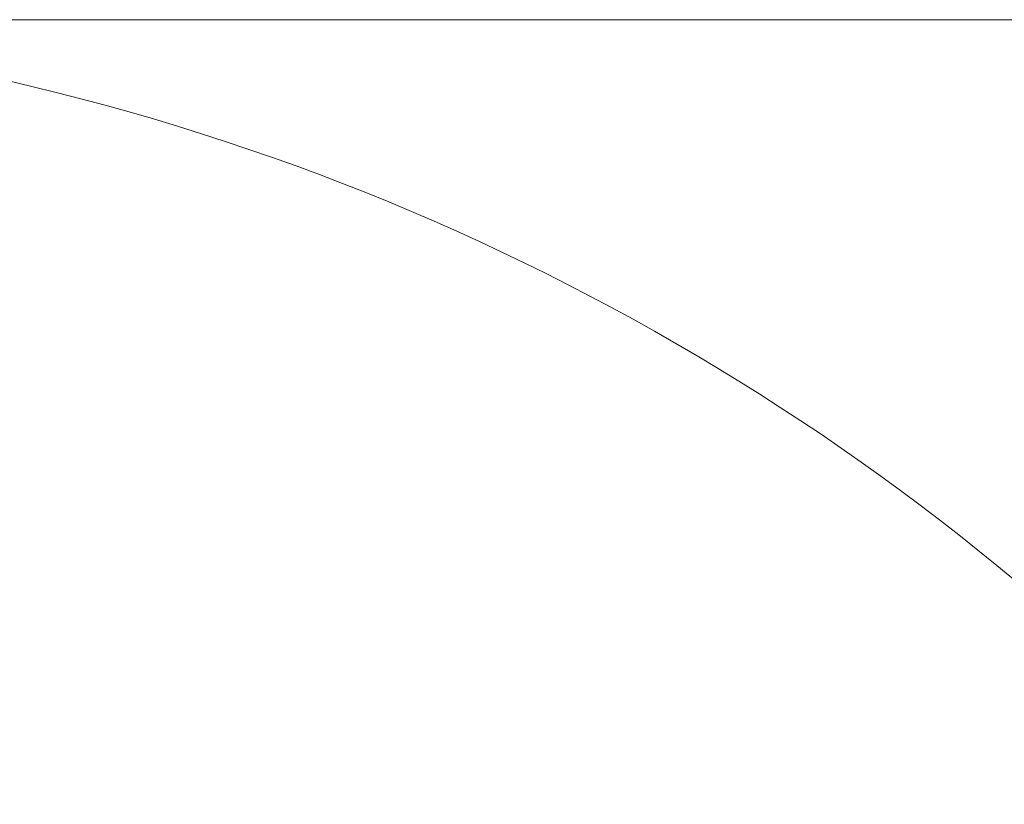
# Model space of a CAD drawing. Header units: millimetres. Extents: x 0 to 14900, y 0 to 10500.
# Tile 28 of 58: x 4418 to 5594, y 7275 to 8213. Entities that reach past the tile are written whole.
import ezdxf

# ---------------------------------------------------------------- set-up
doc = ezdxf.new("R2010")
doc.units = ezdxf.units.MM
doc.header["$LTSCALE"] = 25
doc.styles.add('SLDTEXTSTYLE0', font='TXT', dxfattribs={"width": 0.605})
doc.dimstyles.new('SLDDIMSTYLE0', dxfattribs={"dimtxt": 87.5, "dimasz": 87.5, "dimexe": 0, "dimexo": 0.0625, "dimgap": 21.875, "dimtad": 1, "dimdec": 0, "dimrnd": 1e-09, "dimzin": 12, "dimdsep": 46, "dimtxsty": 'SLDTEXTSTYLE0', "dimsah": 1, "dimcen": 0.09, "dimadec": 0, "dimazin": 3, "dimtfac": 1, "dimtofl": 0, "dimtmove": 0, "dimatfit": 3, "dimfxl": 1, "dimfrac": 2, "dimtolj": 1, "dimtzin": 12, "dimarcsym": 0})

# ---------------------------------------------------------------- blocks, each defined once
blk = doc.blocks.new('_D_5')
at = {"color": 7, "linetype": 'Continuous', "lineweight": 0}
for p, q in [((3808.2, 8212.8), (7124.1, 8212.8)), ((7086.6, 8212.8), (7086.6, 4547.8)), ((3839.1, 4547.8), (7124.1, 4547.8))]:
    blk.add_line(p, q, dxfattribs=at)
at = {"color": 7, "linetype": 'Continuous', "lineweight": 18}
for points in [[(7086.6, 8212.8), (7074.1, 8125.3), (7099.1, 8125.3)], [(7086.6, 4547.8), (7099.1, 4635.3), (7074.1, 4635.3)]]:
    blk.add_solid(points, dxfattribs=at)
at = {"color": 7, "linetype": 'Continuous', "lineweight": 18, "insert": (6973.8, 6246.7), "char_height": 87.5, "attachment_point": 1, "rotation": 90, "style": 'SLDTEXTSTYLE0'}
blk.add_mtext('3665', dxfattribs=at)

msp = doc.modelspace()

# ---------------------------------------------------------------- linework, layer by layer
at = {"color": 7, "linetype": 'Continuous', "lineweight": 18}
msp.add_arc((3758.1787755, 5327.8310941), 2885, 5.1408816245, 155.0967180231, dxfattribs=at)

# ---------------------------------------------------------------- dimensions: what is measured, and where the dimension line sits
dim = msp.add_linear_dim(base=(7086.6282924, 4547.8310941), p1=(3758.1787755, 8212.8310941), p2=(3789.078949, 4547.8310941), angle=90, dimstyle='SLDDIMSTYLE0', dxfattribs=at)
dim.commit()
dim.dimension.update_dxf_attribs({"geometry": '_D_5', "text_midpoint": (7086.6282924, 6380.3310941), "dimtype": 160})

doc.saveas('drawing.dxf')
